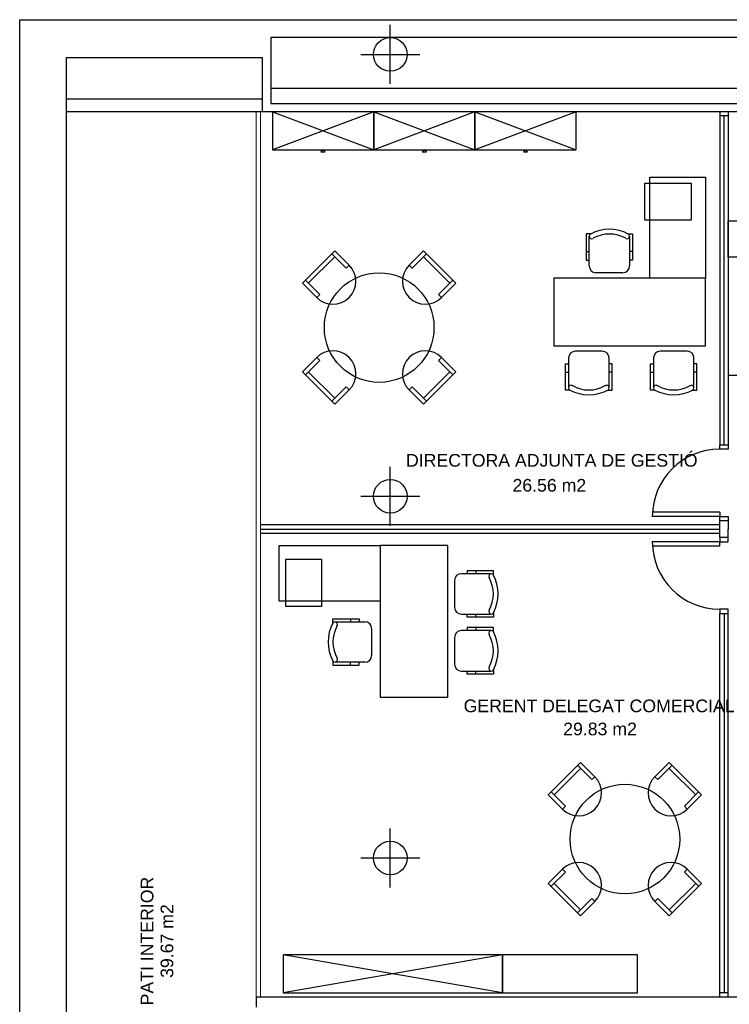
# Model space of a CAD drawing. Header units: metres. Extents: x -1 to 438, y -53 to 52.
# Tile 17 of 27: x 391.15 to 399.56, y 40.82 to 52.49. Entities that reach past the tile are written whole.
import ezdxf

# ---------------------------------------------------------------- set-up
doc = ezdxf.new("R2010")
doc.units = ezdxf.units.M
doc.linetypes.add('CONTINUA', pattern=[0])
for name, color, linetype, lineweight in [('PB MOBLES ACTUAL', 7, 'CONTINUA', 25), ('PB MURS ACTUAL', 7, 'CONTINUA', 25), ('PB TEXT ACTUAL', 7, 'CONTINUA', 25)]:
    doc.layers.add(name, color=color, linetype=linetype, lineweight=lineweight)
doc.styles.add('ARIAL', font='arial.ttf')

msp = doc.modelspace()

# ---------------------------------------------------------------- linework, layer by layer
at = {"layer": 'PB MOBLES ACTUAL', "transparency": 33554687}
for p, q in [((395.344, 51.401), (394.144, 50.951)), ((394.144, 51.401), (395.344, 50.951)), ((396.544, 51.401), (395.344, 50.951)), ((395.344, 51.401), (396.544, 50.951)), ((397.744, 51.401), (396.544, 50.951)), ((396.544, 51.401), (397.744, 50.951)), ((396.872, 40.952), (394.272, 41.402)), ((396.872, 41.402), (394.272, 40.952))]:
    msp.add_line(p, q, dxfattribs=at)
at = {"layer": 'PB MOBLES ACTUAL', "color": 180, "linetype": 'CONTINUA', "transparency": 33554687}
for p, q in [((397.899, 49.572), (397.899, 49.925)), ((398.379, 49.925), (398.379, 49.572)), ((397.864, 49.742), (397.899, 49.742)), ((397.869, 49.642), (397.894, 49.642)), ((398.414, 49.742), (398.379, 49.742)), ((398.299, 49.492), (397.979, 49.492)), ((397.655, 48.481), (397.655, 48.128)), ((398.055, 48.561), (397.735, 48.561)), ((398.135, 48.128), (398.135, 48.481)), ((398.662, 48.481), (398.662, 48.128)), ((399.062, 48.561), (398.742, 48.561)), ((399.142, 48.128), (399.142, 48.481)), ((397.625, 48.411), (397.65, 48.411)), ((398.632, 48.411), (398.657, 48.411)), ((397.62, 48.311), (397.655, 48.311)), ((398.17, 48.311), (398.135, 48.311)), ((398.627, 48.311), (398.662, 48.311)), ((399.177, 48.311), (399.142, 48.311)), ((396.737, 45.923), (396.384, 45.923)), ((396.554, 45.958), (396.554, 45.923)), ((396.304, 45.843), (396.304, 45.523)), ((396.384, 45.443), (396.737, 45.443)), ((396.454, 45.413), (396.454, 45.438)), ((396.554, 45.408), (396.554, 45.443)), ((394.886, 45.353), (395.24, 45.353)), ((395.07, 45.388), (395.07, 45.353)), ((395.32, 45.273), (395.32, 44.953)), ((396.737, 45.248), (396.384, 45.248)), ((396.554, 45.283), (396.554, 45.248)), ((396.304, 45.168), (396.304, 44.848)), ((395.24, 44.873), (394.886, 44.873)), ((395.07, 44.838), (395.07, 44.873)), ((395.17, 44.843), (395.17, 44.868)), ((396.384, 44.768), (396.737, 44.768)), ((396.454, 44.738), (396.454, 44.763)), ((396.554, 44.733), (396.554, 44.768))]:
    msp.add_line(p, q, dxfattribs=at)
at = {"layer": 'PB MOBLES ACTUAL', "color": 180, "transparency": 33554687}
for p, q in [((394.499, 49.367), (394.884, 49.752)), ((394.884, 49.752), (395.054, 49.583)), ((395.934, 49.752), (395.764, 49.583)), ((396.319, 49.367), (395.934, 49.752)), ((394.569, 49.367), (394.884, 49.682)), ((394.849, 49.717), (395.018, 49.547)), ((395.969, 49.717), (395.799, 49.547)), ((396.248, 49.367), (395.934, 49.682)), ((395.054, 49.583), (395.018, 49.547)), ((395.764, 49.583), (395.799, 49.547)), ((394.704, 49.233), (394.534, 49.402)), ((396.114, 49.233), (396.284, 49.402)), ((394.499, 49.367), (394.668, 49.197)), ((396.319, 49.367), (396.149, 49.197)), ((394.704, 49.233), (394.668, 49.197)), ((396.114, 49.233), (396.149, 49.197)), ((394.499, 48.317), (394.668, 48.487)), ((394.668, 48.487), (394.704, 48.452)), ((396.149, 48.487), (396.114, 48.452)), ((396.319, 48.317), (396.149, 48.487)), ((394.534, 48.282), (394.704, 48.452)), ((396.284, 48.282), (396.114, 48.452)), ((394.884, 47.932), (394.499, 48.317)), ((394.884, 48.003), (394.569, 48.317)), ((395.934, 47.932), (396.319, 48.317)), ((395.934, 48.003), (396.248, 48.317)), ((395.018, 48.137), (394.849, 47.967)), ((395.018, 48.137), (395.054, 48.102)), ((395.799, 48.137), (395.764, 48.102)), ((395.799, 48.137), (395.969, 47.967)), ((394.884, 47.932), (395.054, 48.102)), ((395.934, 47.932), (395.764, 48.102)), ((397.412, 43.3), (397.798, 43.685)), ((397.798, 43.685), (397.967, 43.515)), ((398.847, 43.685), (398.678, 43.515)), ((399.233, 43.3), (398.847, 43.685)), ((397.483, 43.3), (397.798, 43.614)), ((397.762, 43.65), (397.932, 43.48)), ((398.883, 43.65), (398.713, 43.48)), ((399.162, 43.3), (398.847, 43.614)), ((397.967, 43.515), (397.932, 43.48)), ((398.678, 43.515), (398.713, 43.48)), ((397.618, 43.165), (397.448, 43.335)), ((399.028, 43.165), (399.197, 43.335)), ((397.412, 43.3), (397.582, 43.13)), ((399.233, 43.3), (399.063, 43.13)), ((397.618, 43.165), (397.582, 43.13)), ((399.028, 43.165), (399.063, 43.13)), ((397.412, 42.25), (397.582, 42.42)), ((397.582, 42.42), (397.617, 42.384)), ((399.063, 42.42), (399.028, 42.384)), ((399.233, 42.25), (399.063, 42.42)), ((397.448, 42.215), (397.617, 42.384)), ((399.197, 42.215), (399.028, 42.384)), ((397.798, 41.865), (397.412, 42.25)), ((397.798, 41.936), (397.483, 42.25)), ((398.847, 41.865), (399.233, 42.25)), ((398.847, 41.936), (399.162, 42.25)), ((397.932, 42.07), (397.762, 41.9)), ((397.932, 42.07), (397.968, 42.035)), ((398.713, 42.07), (398.678, 42.035)), ((398.713, 42.07), (398.883, 41.9)), ((397.798, 41.865), (397.968, 42.034)), ((398.847, 41.865), (398.678, 42.034))]:
    msp.add_line(p, q, dxfattribs=at)
for points in [[(394.144, 50.951), (395.344, 50.951), (395.344, 51.401), (394.144, 51.401), (394.144, 50.951)], [(395.344, 50.951), (396.544, 50.951), (396.544, 51.401), (395.344, 51.401), (395.344, 50.951)], [(396.544, 50.951), (397.744, 50.951), (397.744, 51.401), (396.544, 51.401), (396.544, 50.951)], [(394.744, 50.951), (394.719, 50.926), (394.769, 50.926), (394.744, 50.951)], [(395.944, 50.951), (395.919, 50.926), (395.969, 50.926), (395.944, 50.951)], [(397.144, 50.951), (397.119, 50.926), (397.169, 50.926), (397.144, 50.951)], [(400.148, 50.106), (400.148, 49.678), (399.548, 49.678), (399.548, 50.106), (400.148, 50.106)]]:
    msp.add_lwpolyline(points, close=True, dxfattribs=at)
at = {"layer": 'PB MOBLES ACTUAL', "transparency": 33554687}
for points in [[(398.62, 50.626), (399.28, 50.626), (399.28, 49.426), (398.62, 49.426), (398.62, 50.626)], [(399.28, 49.426), (397.48, 49.426), (397.48, 48.626), (399.28, 48.626), (399.28, 49.426)], [(394.222, 45.598), (394.222, 46.258), (395.422, 46.258), (395.422, 45.598), (394.222, 45.598)], [(395.422, 46.258), (395.422, 44.458), (396.222, 44.458), (396.222, 46.258), (395.422, 46.258)], [(394.272, 40.952), (396.872, 40.952), (396.872, 41.402), (394.272, 41.402), (394.272, 40.952)], [(396.872, 40.952), (398.472, 40.952), (398.472, 41.402), (396.872, 41.402), (396.872, 40.952)]]:
    msp.add_lwpolyline(points, close=True, dxfattribs=at)
at = {"layer": 'PB MOBLES ACTUAL', "color": 180, "linetype": 'CONTINUA', "transparency": 33554687}
for points in [[(399.112, 50.551), (398.557, 50.551), (398.557, 50.121), (399.112, 50.121), (399.112, 50.551)], [(394.298, 46.091), (394.298, 45.536), (394.728, 45.536), (394.728, 46.091), (394.298, 46.091)]]:
    msp.add_lwpolyline(points, close=True, dxfattribs=at)
for points in [[(397.914, 49.952), (397.864, 49.952), (397.864, 49.742), (397.864, 49.642), (397.899, 49.642)], [(398.363, 49.952), (398.414, 49.952), (398.414, 49.742), (398.414, 49.642), (398.379, 49.642)], [(397.67, 48.101), (397.62, 48.101), (397.62, 48.311), (397.62, 48.411), (397.655, 48.411)], [(398.119, 48.101), (398.17, 48.101), (398.17, 48.311), (398.17, 48.411), (398.135, 48.411)], [(398.677, 48.101), (398.627, 48.101), (398.627, 48.311), (398.627, 48.411), (398.662, 48.411)], [(399.126, 48.101), (399.177, 48.101), (399.177, 48.311), (399.177, 48.411), (399.142, 48.411)], [(396.764, 45.907), (396.764, 45.958), (396.554, 45.958), (396.454, 45.958), (396.454, 45.923)], [(396.764, 45.458), (396.764, 45.408), (396.554, 45.408), (396.454, 45.408), (396.454, 45.443)], [(394.86, 45.338), (394.86, 45.388), (395.07, 45.388), (395.17, 45.388), (395.17, 45.353)], [(396.764, 45.233), (396.764, 45.283), (396.554, 45.283), (396.454, 45.283), (396.454, 45.248)], [(394.86, 44.889), (394.86, 44.838), (395.07, 44.838), (395.17, 44.838), (395.17, 44.873)], [(396.764, 44.784), (396.764, 44.733), (396.554, 44.733), (396.454, 44.733), (396.454, 44.768)]]:
    msp.add_lwpolyline(points, dxfattribs=at)
at = {"layer": 'PB MOBLES ACTUAL', "color": 180, "transparency": 33554687}
msp.add_lwpolyline([(400.148, 49.278), (400.148, 49.278), (400.148, 49.678), (399.548, 49.678), (399.548, 48.278), (400.948, 48.278), (400.948, 48.878), (400.548, 48.878), (400.548, 48.878)], dxfattribs=at)
at = {"layer": 'PB MOBLES ACTUAL', "transparency": 33554687}
for centre in [(395.409, 48.842), (398.323, 42.775)]:
    msp.add_circle(centre, 0.65, dxfattribs=at)
at = {"layer": 'PB MOBLES ACTUAL', "color": 180, "linetype": 'CONTINUA', "transparency": 33554687}
for centre, radius, start, end in [((398.139, 49.531), 0.476, 61.8933, 118.1067), ((397.929, 49.925), 0.03, 118.8525, 302.666), ((398.139, 49.556), 0.395, 60.6158, 119.3842), ((398.349, 49.925), 0.03, 237.334, 61.1475), ((397.979, 49.572), 0.08, 180, 270), ((398.299, 49.572), 0.08, 270, 0), ((397.735, 48.481), 0.08, 90, 180), ((398.055, 48.481), 0.08, 0, 90), ((398.742, 48.481), 0.08, 90, 180), ((399.062, 48.481), 0.08, 0, 90), ((397.685, 48.127), 0.03, 57.334, 241.1475), ((397.895, 48.497), 0.395, 240.6158, 299.3842), ((398.105, 48.127), 0.03, 298.8525, 122.666), ((398.692, 48.127), 0.03, 57.334, 241.1475), ((398.902, 48.497), 0.395, 240.6158, 299.3842), ((399.112, 48.127), 0.03, 298.8525, 122.666), ((397.895, 48.521), 0.476, 241.8933, 298.1067), ((398.902, 48.521), 0.476, 241.8933, 298.1067), ((396.384, 45.843), 0.08, 90, 180), ((396.738, 45.893), 0.03, 28.8525, 212.666), ((396.344, 45.683), 0.476, 331.8933, 28.1067), ((396.368, 45.683), 0.395, 330.6158, 29.3842), ((396.384, 45.523), 0.08, 180, 270), ((396.738, 45.473), 0.03, 147.334, 331.1475), ((395.28, 45.113), 0.476, 151.8933, 208.1067), ((394.886, 45.323), 0.03, 327.334, 151.1475), ((395.24, 45.273), 0.08, 0, 90), ((395.256, 45.113), 0.395, 150.6158, 209.3842), ((396.384, 45.168), 0.08, 90, 180), ((396.738, 45.218), 0.03, 28.8525, 212.666), ((396.368, 45.008), 0.395, 330.6158, 29.3842), ((396.344, 45.008), 0.476, 331.8933, 28.1067), ((394.886, 44.903), 0.03, 208.8525, 32.666), ((395.24, 44.953), 0.08, 270, 0), ((396.384, 44.848), 0.08, 180, 270), ((396.738, 44.798), 0.03, 147.334, 331.1475)]:
    msp.add_arc(centre, radius, start, end, dxfattribs=at)
at = {"layer": 'PB MOBLES ACTUAL', "color": 180, "transparency": 33554687}
for centre, start, end in [((394.861, 49.39), 225, 44.9992), ((395.957, 49.39), 135.0008, 315), ((394.861, 48.294), 315, 134.9992), ((395.957, 48.294), 45.0008, 225), ((397.775, 43.323), 225, 44.9992), ((398.87, 43.323), 135.0008, 315), ((397.775, 42.227), 315, 134.9992), ((398.87, 42.227), 45.0008, 225)]:
    msp.add_arc(centre, 0.272, start, end, dxfattribs=at)
at = {"layer": 'PB MURS ACTUAL', "transparency": 33554687}
for p, q in [((391.147, 12.84), (391.147, 52.493)), ((391.147, 52.493), (432.507, 52.493)), ((405.826, 52.281), (394.126, 52.281)), ((394.126, 52.281), (394.126, 51.501)), ((394.026, 52.041), (391.696, 52.041)), ((391.696, 52.041), (391.696, 34.471)), ((394.026, 51.401), (394.026, 52.041)), ((394.126, 51.501), (403.701, 51.501)), ((403.601, 51.401), (394.026, 51.401)), ((399.448, 51.401), (399.448, 47.451)), ((399.548, 51.401), (399.548, 47.451)), ((399.548, 51.351), (399.448, 51.351)), ((399.498, 47.451), (399.498, 51.351)), ((399.448, 47.401), (399.448, 47.451)), ((399.448, 47.451), (399.548, 47.451)), ((399.548, 47.451), (399.548, 47.401)), ((399.548, 47.401), (399.448, 47.401)), ((399.448, 46.601), (398.648, 46.601)), ((399.448, 46.651), (398.65, 46.651)), ((399.448, 46.651), (399.448, 46.601)), ((399.448, 46.551), (399.448, 46.601)), ((399.448, 46.601), (399.548, 46.601)), ((399.548, 46.601), (399.548, 46.551)), ((399.448, 46.501), (394.001, 46.501)), ((399.448, 46.501), (399.448, 46.551)), ((399.548, 46.551), (399.448, 46.551)), ((399.448, 46.351), (399.448, 46.501)), ((399.548, 46.551), (399.548, 46.451)), ((399.448, 46.447), (394.001, 46.447)), ((399.448, 46.401), (394.001, 46.401)), ((399.548, 46.351), (399.548, 46.451)), ((399.448, 46.301), (398.648, 46.301)), ((399.448, 46.251), (398.65, 46.251)), ((399.548, 46.351), (399.448, 46.351)), ((399.448, 46.351), (399.448, 46.301)), ((399.448, 46.251), (399.448, 46.301)), ((399.448, 46.301), (399.548, 46.301)), ((399.548, 46.301), (399.548, 46.351)), ((399.548, 45.501), (399.448, 45.501)), ((399.448, 45.501), (399.448, 45.451)), ((399.448, 40.901), (399.448, 45.451)), ((399.448, 45.451), (399.548, 45.451)), ((399.498, 45.451), (399.498, 40.951)), ((399.548, 45.451), (399.548, 45.501)), ((399.548, 40.901), (399.548, 45.451)), ((402.306, 40.901), (393.951, 40.901)), ((393.951, 40.901), (393.951, 40.781)), ((399.548, 40.951), (399.448, 40.951))]:
    msp.add_line(p, q, dxfattribs=at)
at = {"layer": 'PB MURS ACTUAL', "color": 180, "linetype": 'CONTINUA', "transparency": 33554687}
for p, q in [((395.541, 51.731), (395.541, 52.431)), ((395.191, 52.081), (395.891, 52.081)), ((395.541, 46.491), (395.541, 47.191)), ((395.191, 46.841), (395.891, 46.841)), ((395.541, 42.201), (395.541, 42.901)), ((395.191, 42.551), (395.891, 42.551))]:
    msp.add_line(p, q, dxfattribs=at)
at = {"layer": 'PB MURS ACTUAL', "color": 180, "transparency": 33554687}
for p, q in [((394.126, 51.681), (405.46, 51.681)), ((394.026, 51.551), (391.696, 51.551)), ((394.026, 51.401), (391.696, 51.401))]:
    msp.add_line(p, q, dxfattribs=at)
at = {"layer": 'PB MURS ACTUAL', "linetype": 'CONTINUA', "lineweight": 13, "transparency": 33554687}
for p, q in [((393.951, 51.401), (393.951, 40.901)), ((394.001, 51.401), (394.001, 40.901))]:
    msp.add_line(p, q, dxfattribs=at)
at = {"layer": 'PB MURS ACTUAL', "transparency": 33554687}
for centre in [(395.541, 52.081), (395.541, 46.841), (395.541, 42.551)]:
    msp.add_circle(centre, 0.2, dxfattribs=at)
for centre, start, end in [((399.448, 46.601), 90, 180), ((399.448, 46.301), 180, 270)]:
    msp.add_arc(centre, 0.8, start, end, dxfattribs=at)

# ---------------------------------------------------------------- texts
at = {"layer": 'PB MOBLES ACTUAL', "transparency": 33554687, "char_height": 0.001, "width": 0.00541, "attachment_point": 7, "rotation": 359.9641, "style": 'ARIAL'}
for insert in [(394.374, 51.139), (395.574, 51.139), (396.774, 51.139)]:
    msp.add_mtext('\\W0.99;PM-120', dxfattribs=dict(at, insert=insert))
at = {"layer": 'PB TEXT ACTUAL', "linetype": 'CONTINUA', "transparency": 33554687, "char_height": 0.15, "attachment_point": 8, "style": 'ARIAL'}
for s, insert, width in [('\\W1.00;DIRECTORA ADJUNTA DE GESTIÓ', (397.456, 47.19), 3.53755), ('\\W1.00;GERENT DELEGAT COMERCIAL', (398.017, 44.278), 3.2951)]:
    msp.add_mtext(s, dxfattribs=dict(at, insert=insert, width=width))
at = {"layer": 'PB TEXT ACTUAL', "transparency": 33554687, "char_height": 0.15, "width": 0.95263, "attachment_point": 8, "style": 'ARIAL'}
for s, insert in [('\\W1.00;26.56 m2', (397.427, 46.894)), ('\\W1.00;29.83 m2', (398.028, 44.004))]:
    msp.add_mtext(s, dxfattribs=dict(at, insert=insert))
at = {"layer": 'PB TEXT ACTUAL', "transparency": 33554687, "char_height": 0.15, "attachment_point": 8, "rotation": 90, "style": 'ARIAL'}
for s, insert, width in [('\\W1.00;PATI INTERIOR', (392.734, 41.566), 1.59988), ('\\W1.00;39.67 m2', (392.97, 41.566), 0.95263)]:
    msp.add_mtext(s, dxfattribs=dict(at, insert=insert, width=width))

doc.saveas('drawing.dxf')
